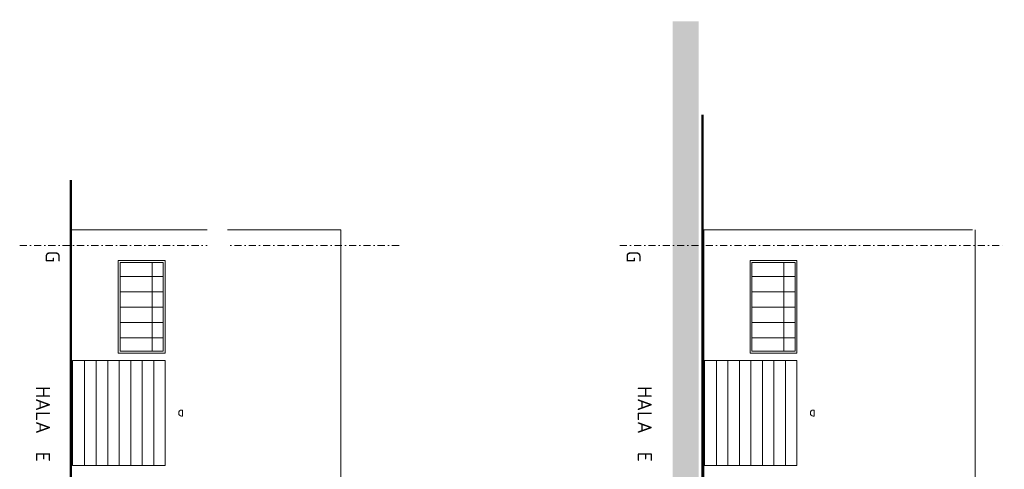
# Model space of a CAD drawing. Header units: millimetres. Extents: x -725694 to 4766210, y -2984614 to 2187451.
# Tile 30 of 256: x -61845 to -9440, y 87720 to 111635. Entities that reach past the tile are written whole.
import ezdxf
from ezdxf import colors
from ezdxf.entities.mleader import LeaderData, LeaderLine
from ezdxf.math import Vec2, Vec3

# ---------------------------------------------------------------- set-up
doc = ezdxf.new("R2010")
doc.units = ezdxf.units.MM
doc.linetypes.add('CENTERX2', pattern=[101.6, 63.5, -12.7, 12.7, -12.7])
doc.linetypes.add('DASHDOT', pattern=[25.4, 12.7, -6.35, 0, -6.35])
for name, color, linetype, lineweight in [('A99_N_kce-pohl', 7, 'Continuous', 9), ('A99_N_osy', 7, 'CENTERX2', 9), ('A99_N_sraf @ 200', 7, 'Continuous', 0), ('A99_N_txt-popis-200', 7, 'Continuous', 5), ('A99_S_kce-pohl', 7, 'Continuous', 5), ('A99_S_osy', 7, 'CENTERX2', 5), ('A99_S_txt-popis-200 @ 200', 7, 'Continuous', 9)]:
    doc.layers.add(name, color=color, linetype=linetype, lineweight=lineweight)
doc.styles.add('ad_popis 100', font='isocpeur.ttf', dxfattribs={"height": 200})
doc.styles.get("Standard").update_dxf_attribs({"font": 'isocpeur.ttf', "width": 0.75})

msp = doc.modelspace()

# ---------------------------------------------------------------- hatches: boundary and pattern name
at = {"layer": 'A99_N_sraf @ 200', "linetype": 'Continuous', "lineweight": 0}
h = msp.add_hatch(color=252, dxfattribs=at)
h.dxf.hatch_style = 1
h.paths.add_polyline_path([(-25710, 111540), (-27092.5, 111540), (-27092.5, -5780), (-25710, -5780)])

# ---------------------------------------------------------------- linework, layer by layer
at = {"layer": 'A99_N_kce-pohl', "color": 252, "lineweight": 50}
msp.add_line((-25505, -5755), (-25505, 106580), dxfattribs=at)
at = {"layer": 'A99_N_osy', "color": 5, "linetype": 'DASHDOT', "lineweight": 9, "ltscale": 30}
msp.add_lwpolyline([(-29905, 99620), (-9440, 99620)], dxfattribs=at)
at = {"layer": 'A99_S_kce-pohl', "lineweight": 50}
msp.add_line((-59129.8, -6660), (-59129.8, 103094.6), dxfattribs=at)
at = {"layer": 'A99_S_kce-pohl'}
for p, q in [((-44749.8, 100450), (-59129.8, 100450)), ((-11125, 100450), (-25505, 100450))]:
    msp.add_line(p, q, dxfattribs=at)
at = {"layer": 'A99_S_kce-pohl', "lineweight": 5}
for p, q in [((-54099.8, 98820), (-56599.8, 98820)), ((-56599.8, 93900), (-56599.8, 98820)), ((-54199.8, 98720), (-56499.8, 98720)), ((-56499.8, 94000), (-56499.8, 98720)), ((-54799.8, 94000), (-54799.8, 98720)), ((-54199.8, 94000), (-54199.8, 98720)), ((-54099.8, 93900), (-54099.8, 98820)), ((-20475, 98820), (-22975, 98820)), ((-22975, 93900), (-22975, 98820)), ((-20575, 98720), (-22875, 98720)), ((-22875, 94000), (-22875, 98720)), ((-21175, 94000), (-21175, 98720)), ((-20575, 94000), (-20575, 98720)), ((-20475, 93900), (-20475, 98820)), ((-54199.8, 97983.3), (-56499.8, 97983.3)), ((-20575, 97983.3), (-22875, 97983.3)), ((-54199.8, 97166.7), (-56499.8, 97166.7)), ((-20575, 97166.7), (-22875, 97166.7)), ((-54199.8, 96350), (-56499.8, 96350)), ((-20575, 96350), (-22875, 96350)), ((-54199.8, 95533.3), (-56499.8, 95533.3)), ((-20575, 95533.3), (-22875, 95533.3)), ((-54199.8, 94716.7), (-56499.8, 94716.7)), ((-20575, 94716.7), (-22875, 94716.7)), ((-54099.8, 93900), (-56599.8, 93900)), ((-54199.8, 94000), (-56499.8, 94000)), ((-20475, 93900), (-22975, 93900)), ((-20575, 94000), (-22875, 94000)), ((-54099.8, 93500), (-59029.8, 93500)), ((-59029.8, 87920), (-59029.8, 93500)), ((-58387.3, 93500), (-58387.3, 87920)), ((-57774.8, 93500), (-57774.8, 87920)), ((-57162.3, 93500), (-57162.3, 87920)), ((-56549.8, 93500), (-56549.8, 87920)), ((-55937.3, 93500), (-55937.3, 87920)), ((-55324.8, 93500), (-55324.8, 87920)), ((-54712.3, 93500), (-54712.3, 87920)), ((-54099.8, 87920), (-54099.8, 93500)), ((-20475, 93500), (-25405, 93500)), ((-25405, 87920), (-25405, 93500)), ((-24762.5, 93500), (-24762.5, 87920)), ((-24150, 93500), (-24150, 87920)), ((-23537.5, 93500), (-23537.5, 87920)), ((-22925, 93500), (-22925, 87920)), ((-22312.5, 93500), (-22312.5, 87920)), ((-21700, 93500), (-21700, 87920)), ((-21087.5, 93500), (-21087.5, 87920)), ((-20475, 87920), (-20475, 93500)), ((-54099.8, 87920), (-59029.8, 87920)), ((-20475, 87920), (-25405, 87920))]:
    msp.add_line(p, q, dxfattribs=at)
at = {"layer": 'A99_S_kce-pohl', "lineweight": 5, "ltscale": 2}
for points in [[(-44749.8, 81865), (-44749.8, 100450)], [(-10995, 81865), (-10995, 100450)]]:
    msp.add_lwpolyline(points, dxfattribs=at)
at = {"layer": 'A99_S_kce-pohl'}
msp.add_lwpolyline([(-25425, 80450), (-25425, 100450)], dxfattribs=at)
at = {"layer": 'A99_S_kce-pohl', "lineweight": 5}
for points in [[(-53177, 90548.6), (-53177, 90871.4), (-53233, 90871.4, 0.4142136), (-53383, 90721.4), (-53383, 90698.6, 0.4142136), (-53233, 90548.6)], [(-19552.2, 90548.6), (-19552.2, 90871.4), (-19608.3, 90871.4, 0.4142136), (-19758.3, 90721.4), (-19758.3, 90698.6, 0.4142136), (-19608.3, 90548.6)]]:
    msp.add_lwpolyline(points, format="xyb", close=True, dxfattribs=at)
at = {"layer": 'A99_S_osy', "linetype": 'DASHDOT', "lineweight": 9, "ltscale": 30}
msp.add_lwpolyline([(-61844.8, 99620), (-41504.8, 99620)], dxfattribs=at)

# ---------------------------------------------------------------- texts
at = {"layer": 'A99_N_txt-popis-200', "lineweight": 9, "ltscale": 5, "style": 'ad_popis 100'}
for p in [(-60980, 92145), (-28950, 92145)]:
    msp.add_text('HALA  E', height=750, rotation=270, dxfattribs=at).set_placement(p)
at = {"layer": 'A99_N_txt-popis-200', "color": 1, "lineweight": 0, "insert": (-59714.8, 99340.4), "char_height": 750, "attachment_point": 1, "rotation": 270, "style": 'ad_popis 100'}
msp.add_mtext_dynamic_manual_height_columns('G', width=832.5, gutter_width=1000, heights=[0], dxfattribs=at)
at = {"layer": 'A99_N_txt-popis-200', "color": 5, "lineweight": 0, "insert": (-28800, 99340.4), "char_height": 750, "attachment_point": 1, "rotation": 270, "style": 'ad_popis 100'}
msp.add_mtext_dynamic_manual_height_columns('G', width=832.5, gutter_width=1000, heights=[0], dxfattribs=at)

# ---------------------------------------------------------------- next in the draw order: leaders
at = {"layer": 'A99_S_txt-popis-200 @ 200', "lineweight": 5}
ml = msp.add_multileader_mtext('Standard', dxfattribs=at)
ml.set_content('{\\W1;demontáž a zpětná montáž\\Posvětlení}', color=256)
ml.set_leader_properties(color=256, linetype='ByLayer', lineweight=-1)
ml.build(insert=Vec2(0, 0))
ml.multileader.update_dxf_attribs({"dogleg_length": 250, "arrow_head_size": 500, "scale": 200})
ctx = ml.context
ctx.base_point, ctx.scale, ctx.char_height, ctx.arrow_head_size, ctx.landing_gap_size, ctx.plane_origin, ctx.plane_x_axis, ctx.plane_y_axis = Vec3(-50985, 8952.5), 200, 400, 500, 250, Vec3(-51530.9, 7827.8), Vec3(0, -1), Vec3(1, 0)
ctx.text_align_type = 2
notes = []
notes.append((ctx, [(0, (1, 1, 0), (-50985, 3482.5), (0, 1), 1450, [(0, [(-52629.8, 3240), (-50985, 3242.5)], 0, [])])]))
ctx.mtext.insert, ctx.mtext.text_direction, ctx.mtext.rotation, ctx.mtext.width, ctx.mtext.alignment, ctx.mtext.flow_direction = Vec3(-50785, 5182.5), Vec3(0, -1), 4.712389, 3734.826, 3, 5
ctx.mtext.has_bg_fill, ctx.mtext.bg_color, ctx.mtext.bg_scale_factor, ctx.mtext.bg_transparency, ctx.mtext.use_window_bg_color = 1, -1073741824, 1, 0, 1
for ctx, leaders in notes:
    for number, flags, end, landing, length, lines in leaders:
        leader = LeaderData()
        leader.index, (leader.has_last_leader_line, leader.has_dogleg_vector, leader.attachment_direction) = number, flags
        leader.last_leader_point, leader.dogleg_vector, leader.dogleg_length = Vec3(end), Vec3(landing), length
        for number, points, colour, breaks in lines:
            line = LeaderLine()
            line.index, line.vertices, line.color, line.breaks = number, Vec3.list(points), colors.encode_raw_color(colour), breaks
            leader.lines.append(line)
        ctx.leaders.append(leader)

doc.saveas('drawing.dxf')
